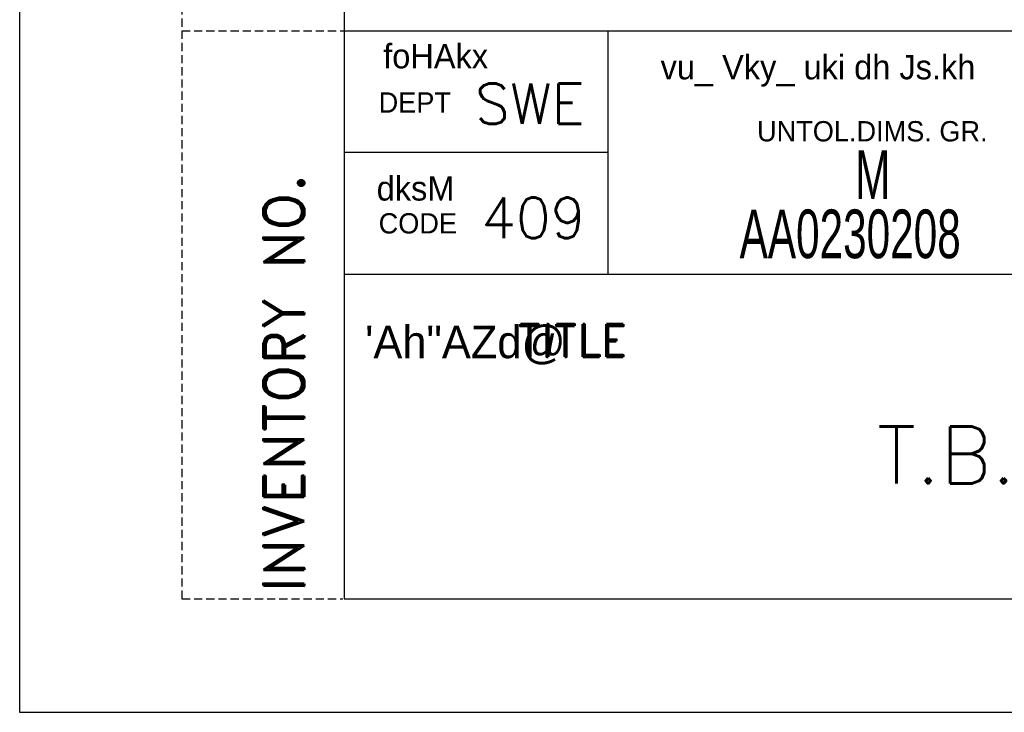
# Model space of a CAD drawing. Extents: x 7539 to 8169, y 912 to 1803.
# Tile 1 of 6: x 7539 to 7721, y 912 to 1040. Entities that reach past the tile are written whole.
import ezdxf
from ezdxf.enums import TextEntityAlignment as Align

# ---------------------------------------------------------------- set-up
doc = ezdxf.new("R2010")
doc.units = 0
doc.header["$MEASUREMENT"] = 0
doc.linetypes.add('DASHED', pattern=[0.75, 0.5, -0.25])
doc.layers.get('0').update_dxf_attribs({"linetype": 'CONTINUOUS'})
doc.layers.add('TEXT', color=2, linetype='CONTINUOUS')
doc.styles.add('HINDI', font='hindi')
doc.styles.add('ROMAND', font='romand')
doc.styles.add('ROMANS', font='romans')

# ---------------------------------------------------------------- blocks, each defined once
blk = doc.blocks.new('A4')
for p, q in [((0, 297), (0, 0)), ((20, 290), (20, 7)), ((20, 42), (203, 42)), ((36.272, 27), (36.272, 42)), ((36.272, 34.5), (20, 34.5)), ((20, 27), (203, 27)), ((20.007, 7), (203, 7)), ((0, 0), (210, 0))]:
    blk.add_line(p, q)
at = {"linetype": 'DASHED'}
for p, q in [((10, 117), (10, 7)), ((10, 42), (20, 42)), ((10, 7), (19.913, 7))]:
    blk.add_line(p, q, dxfattribs=at)
at = {"style": 'HINDI'}
for s, height, p in [('foHAkx', 1.5, (22.406, 39.688)), ('dksM', 1.5, (22.005, 31.539)), ('\'Ah"AZd@', 2, (21.292, 21.824))]:
    blk.add_text(s, height=height, dxfattribs=at).set_placement(p)
at = {"color": 11, "style": 'HINDI'}
blk.add_text('vu_ Vky_ uki dh Js.kh', height=1.5, dxfattribs=at).set_placement((39.504, 39.008))
at = {"style": 'ROMANS', "width": 0.7}
for tag, p in [('NEW_ALT_BY', (55.258, 287.074)), ('OLD_ALT_BY', (111.501, 287.317)), ('NEW_CHD_BY', (55.804, 283.392)), ('OLD_CHD_BY', (111.501, 283.226)), ('OLD_REV_NO', (77.509, 281.453)), ('NEW_REV_NO', (20.474, 280.694)), ('NEW_REV_DT', (29.912, 280.801)), ('OLD_REV_DT', (85.973, 280.498)), ('NEW_APP_BY', (57.033, 279.301)), ('OLD_APP_BY', (113.275, 279.135))]:
    blk.add_attdef(tag, p, '', height=1.5, dxfattribs=at)
at = {"color": 7, "style": 'ROMANS'}
for tag, p, height in [('NEW_ALT_SIGN', (66.315, 287.347), 1), ('OLD_ALT_SIGN', (122.942, 287.726), 1), ('NEW_CHD_SIGN', (67.271, 283.665), 1), ('OLD_CHD_SIGN', (123.215, 283.499), 1), ('OLD_APP_SIGN', (124.717, 279.407), 1), ('NEW_APP_SIGN', (67.953, 279.165), 1), ('DRN_SIGN', (159.637, 55.294), 1), ('CHD_SIGN', (159.199, 49.178), 1), ('APP_SIGN', (159.199, 43.062), 1), ('TITLE1', (42.347, 16.763), 3.5), ('TITLE2', (42.347, 10.547), 3.5)]:
    blk.add_attdef(tag, p, '', height=height, dxfattribs=at)
at = {"style": 'ROMANS'}
for tag, p, height in [('NEW_DCA_NO', (20.902, 275.074), 2), ('OLD_DCA_NO', (78.055, 274.634), 2), ('NEW_DCA_DETAILS', (20.902, 271.392), 1.8), ('OLD_DCA_DETAILS', (78.055, 270.952), 1.8)]:
    blk.add_attdef(tag, p, '', height=height, dxfattribs=at)
for tag, p, width in [('SHTNO', (13.782, 110.329), 0.8), ('REV_NO', (13.803, 101.042), 0.8), ('DRG_NO', (13.882, 72.696), 0.9)]:
    blk.add_attdef(tag, p, '', height=2.8, rotation=90, dxfattribs=dict(at, width=width))
at = {"color": 7, "style": 'ROMANS'}
for tag, height, p in [('DRN_BY', 2, (149.817, 56.824)), ('DRN_DATE', 1.5, (180.802, 56.66)), ('CHD_BY', 2, (149.817, 50.816)), ('CHD_DATE', 1.5, (180.705, 51.144)), ('APP_BY', 2, (149.817, 44.808)), ('APP_DATE', 1.5, (180.705, 44.644)), ('ITNO', 2.5, (181.697, 30.871)), ('SCALE', 2.5, (100.766, 30.215)), ('NOIT', 2.5, (197.036, 30.379)), ('REFTOASSY', 2.5, (147.44, 29.599)), ('REV_NO', 3.5, (197.304, 16.454)), ('SHTNO', 2.5, (157.787, 10.064)), ('NOSHT', 2.5, (199.431, 10.041))]:
    blk.add_attdef(tag, text='', height=height, dxfattribs=at).set_placement(p, align=Align.MIDDLE)
at = {"color": 7, "style": 'ROMANS', "width": 0.8}
blk.add_attdef('WEIGHT', text='', height=2.3, dxfattribs=at).set_placement((119.668, 29.961), align=Align.MIDDLE)
at = {"color": 7, "style": 'ROMANS', "width": 1.5}
blk.add_attdef('DRG_NO', (133.585, 15.092), '', height=3.5, dxfattribs=at)
at = {"layer": 'TEXT'}
for s, height, style, p in [('SWE', 2.5, 'ROMANS', (28.07, 36.257)), ('409', 2.5, 'ROMANS', (28.448, 29.219)), ('TITLE', 2, 'ROMAND', (30.689, 21.912))]:
    blk.add_text(s, height=height, dxfattribs=dict(at, style=style)).set_placement(p)
for s, p in [('DEPT', (22.126, 36.956)), ('UNTOL.DIMS. GR.', (45.448, 35.184)), ('CODE', (22.126, 29.509))]:
    blk.add_text(s, height=1.25, dxfattribs=at).set_placement(p)
at = {"layer": 'TEXT', "style": 'ROMAND'}
blk.add_text('INVENTORY NO. ', height=2.5, rotation=90, dxfattribs=at).set_placement((17.528, 7.386))

msp = doc.modelspace()

# ---------------------------------------------------------------- block references
ref = msp.add_blockref('A4', (7539.23, 911.89), dxfattribs=dict(xscale=3, yscale=3, zscale=3))
ref.add_attrib('TITLE1', 'T.B. MOUNTING BRACKET', (7697.76, 954.21), dxfattribs={"color": 7, "height": 10.5, "style": 'ROMANS'})

# ---------------------------------------------------------------- texts
at = {"layer": 'TEXT', "width": 0.65}
for s, p in [('M', (7693.71, 1006.79)), ('AA0230208', (7672.35, 995.85))]:
    msp.add_text(s, height=9, dxfattribs=at).set_placement(p)

doc.saveas('drawing.dxf')
